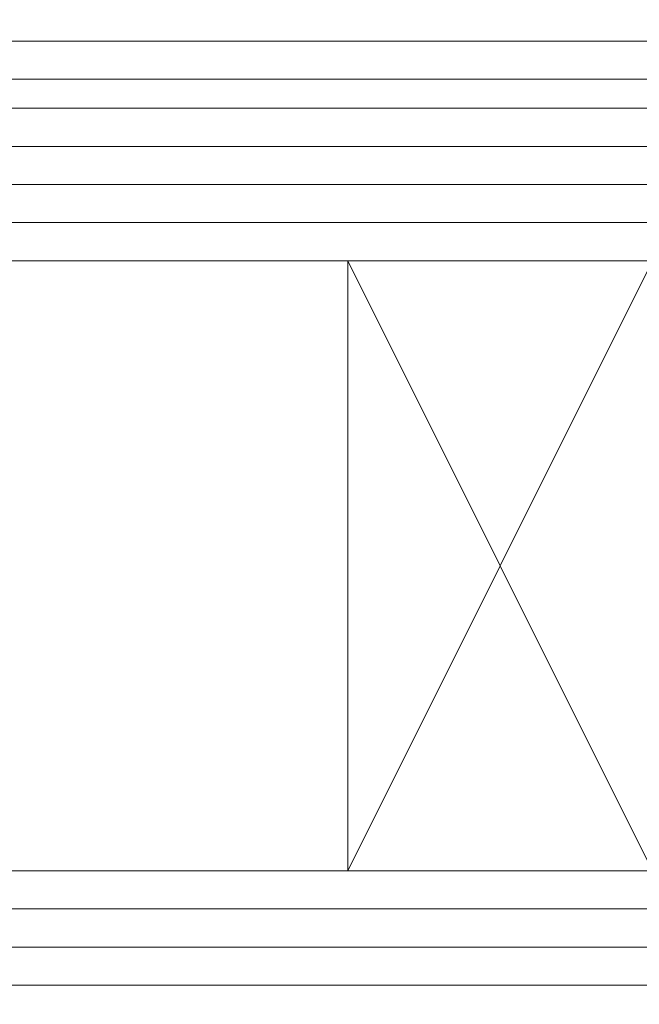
# Model space of a CAD drawing. Header units: inches. Extents: x 44881 to 156022, y 58140 to 83978.
# Tile 64 of 256: x 96338 to 96354, y 72470 to 72495. Entities that reach past the tile are written whole.
import ezdxf

# ---------------------------------------------------------------- set-up
doc = ezdxf.new("R2010")
doc.units = ezdxf.units.IN
for name, color, linetype, lineweight in [('_MB_inne_0.15', 251, 'Continuous', 15), ('_MB_kreskowanie_szklo_0.09', 157, 'Continuous', 9), ('_MB_szklo_0.15', 142, 'Continuous', 15)]:
    doc.layers.add(name, color=color, linetype=linetype, lineweight=lineweight)

# ---------------------------------------------------------------- blocks, each defined once
blk = doc.blocks.new('*U299')
at = {"layer": '_MB_inne_0.15'}
blk.add_lwpolyline([(14, -26), (14, -42), (6, -42), (6, -26), (14, -26), (6, -42), (6, -26), (14, -42)], dxfattribs=at)
at = {"layer": '_MB_kreskowanie_szklo_0.09'}
for points in [[(0, -23), (60, -23)], [(0, -24), (60, -24)], [(0, -25), (60, -25)], [(0, -43), (60, -43)], [(0, -44), (60, -44)], [(0, -45), (60, -45)], [(0, -47.76), (60, -47.76)]]:
    blk.add_lwpolyline(points, dxfattribs=at)
at = {"layer": '_MB_szklo_0.15'}
for points in [[(60, -22), (0, -22), (0, -26), (60, -26)], [(60, -42), (0, -42), (0, -46), (60, -46)], [(60, -46), (0, -46), (0, -46.76), (60, -46.76)], [(60, -46.76), (0, -46.76), (0, -50.76), (60, -50.76)]]:
    blk.add_lwpolyline(points, dxfattribs=at)

msp = doc.modelspace()

# ---------------------------------------------------------------- block references
at = {"color": 14, "true_color": 0xa30000, "rotation": 180}
msp.add_blockref('*U299', (96360.536, 72447.123), dxfattribs=at)

doc.saveas('drawing.dxf')
